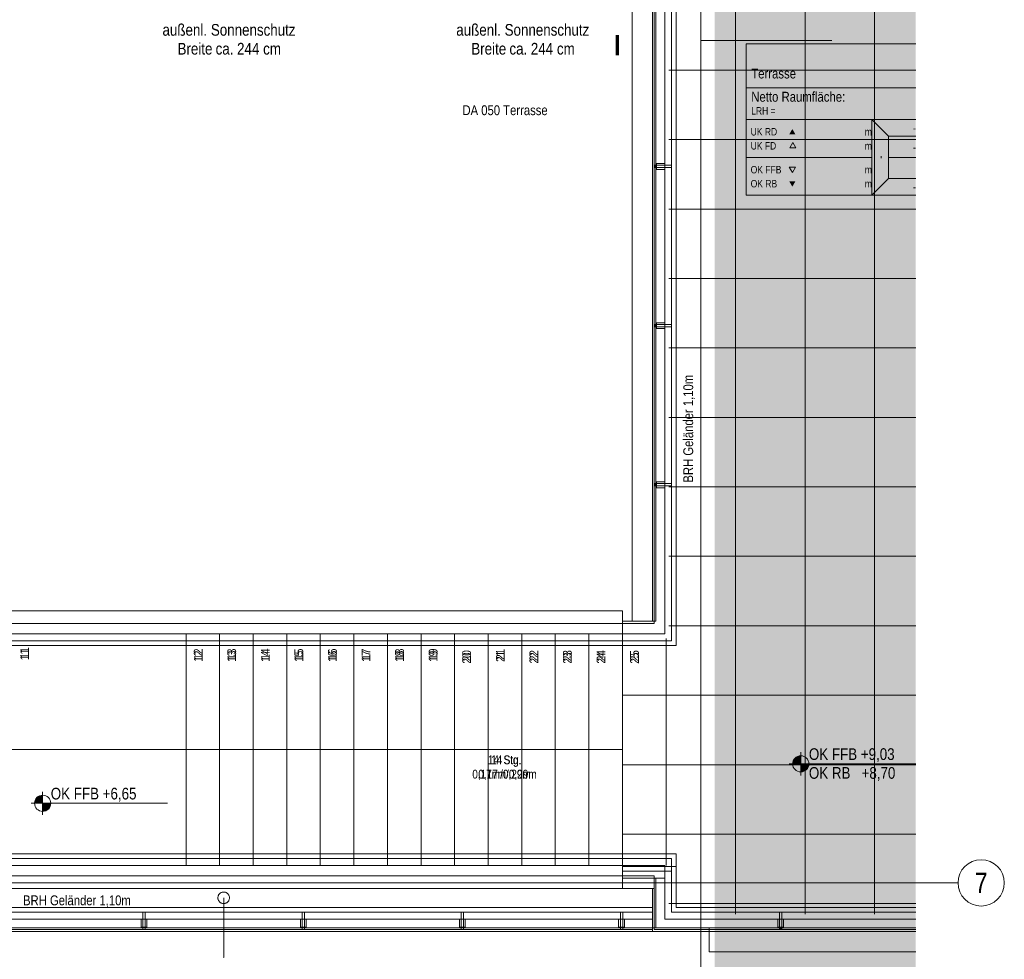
# Model space of a CAD drawing. Extents: x -620 to 300, y 62 to 1112.
# Tile 33 of 95: x -78 to 92, y 206 to 369. Entities that reach past the tile are written whole.
import ezdxf
from ezdxf.enums import TextEntityAlignment as Align
from ezdxf.lldxf.tags import DXFTag

# ---------------------------------------------------------------- set-up
doc = ezdxf.new("R2010")
doc.units = 0
doc.layers.get('0').update_dxf_attribs({"lineweight": 13})
for name, color, linetype, lineweight, true_color in [('30 -33 Aussenwände- 7 Fassade_ Elemente', 7, 'Continuous', 9, 0x00aacc), ('30 -34 Innenwände- 6 Elemente', 7, 'Continuous', 9, 0xff6633), ('30 -35 Decken- 2.2 Treppen Außen', 7, 'Continuous', 9, 0x009999), ('30 -36 Dächer- 3 Dachbeläge', 7, 'Continuous', 15, 0x9999ff), ('30 -36 Dächer- 4 Dachbekleidungen', 7, 'Continuous', 9, 0xccccff), ('70 -72 Beschriftung- 1 Beschriftung allgemein', 7, 'Continuous', 9, 0xff6633), ('70 -75 Raumstempel- 1 Raumstempel', 1, 'Continuous', 50, 0xff0000), ('70 -76 Bemaßung- 2 Allgemein', 9, 'Continuous', 5, 0x808080), ('iwb_Layout BA_Markierung', 7, 'Continuous', 9, 0xbadcdc)]:
    doc.layers.add(name, color=color, linetype=linetype, lineweight=lineweight, true_color=true_color)
for name, color, linetype, lineweight in [('40 -41 Abwasser_Wasser_Gas- 2 Wasser-1', 7, 'Continuous', 15), ('60- 61 allgemeine Ausstattung- 4 Terrassen', 7, 'Continuous', 9), ('70 -71 Achsen- 1 Gebäudeachsen', 7, 'STRICHPUNKT2-A06G9S5N8I', 18), ('70 -72 Beschriftung- 5 Höhenkoten', 7, 'Continuous', 15), ('iwb_Layout Achsbezeichung', 7, 'Continuous', 13)]:
    doc.layers.add(name, color=color, linetype=linetype, lineweight=lineweight)
doc.styles.get("Standard").update_dxf_attribs({"font": 'ARIALN.TTF'})
tags = doc.linetypes.add('grob-A06G9S5M8I', pattern=[14, 3, -8, 3]).pattern_tags.tags
tags[8:9] = [DXFTag(74, 4), DXFTag(75, 0), DXFTag(340, '0'), DXFTag(46, 0.0), DXFTag(50, 0.0), DXFTag(44, 0.0), DXFTag(45, 0.0)]
tags[6:7] = [DXFTag(74, 4), DXFTag(75, 0), DXFTag(340, '0'), DXFTag(46, 0.0), DXFTag(50, 0.0), DXFTag(44, 0.0), DXFTag(45, 0.0)]
tags[4:5] = [DXFTag(74, 4), DXFTag(75, 0), DXFTag(340, '0'), DXFTag(46, 0.0), DXFTag(50, 0.0), DXFTag(44, 0.0), DXFTag(45, 0.0)]
tags = doc.linetypes.add('STRICHPUNKT2', pattern=[12.7, 6.35, -3.175, 0, -3.175]).pattern_tags.tags
tags[10:11] = [DXFTag(74, 4), DXFTag(75, 0), DXFTag(340, '0'), DXFTag(46, 0.0), DXFTag(50, 0.0), DXFTag(44, 0.0), DXFTag(45, 0.0)]
tags[8:9] = [DXFTag(74, 4), DXFTag(75, 0), DXFTag(340, '0'), DXFTag(46, 0.0), DXFTag(50, 0.0), DXFTag(44, 0.0), DXFTag(45, 0.0)]
tags[6:7] = [DXFTag(74, 4), DXFTag(75, 0), DXFTag(340, '0'), DXFTag(46, 0.0), DXFTag(50, 0.0), DXFTag(44, 0.0), DXFTag(45, 0.0)]
tags[4:5] = [DXFTag(74, 4), DXFTag(75, 0), DXFTag(340, '0'), DXFTag(46, 0.0), DXFTag(50, 0.0), DXFTag(44, 0.0), DXFTag(45, 0.0)]
tags = doc.linetypes.add('STRICHPUNKT2-A06G9S5N8I', pattern=[12.7, 6.35, -3.175, 0, -3.175]).pattern_tags.tags
tags[10:11] = [DXFTag(74, 4), DXFTag(75, 0), DXFTag(340, '0'), DXFTag(46, 0.0), DXFTag(50, 0.0), DXFTag(44, 0.0), DXFTag(45, 0.0)]
tags[8:9] = [DXFTag(74, 4), DXFTag(75, 0), DXFTag(340, '0'), DXFTag(46, 0.0), DXFTag(50, 0.0), DXFTag(44, 0.0), DXFTag(45, 0.0)]
tags[6:7] = [DXFTag(74, 4), DXFTag(75, 0), DXFTag(340, '0'), DXFTag(46, 0.0), DXFTag(50, 0.0), DXFTag(44, 0.0), DXFTag(45, 0.0)]
tags[4:5] = [DXFTag(74, 4), DXFTag(75, 0), DXFTag(340, '0'), DXFTag(46, 0.0), DXFTag(50, 0.0), DXFTag(44, 0.0), DXFTag(45, 0.0)]

# ---------------------------------------------------------------- blocks, each defined once
blk = doc.blocks.new('Polygon-A06G9S5G8I')
at = {"color": 0, "linetype": 'ByBlock', "lineweight": -2, "ltscale": 0.13}
blk.add_solid([(41.83, 86.61), (41.66, 1083.81), (76.5, 86.52), (76.5, 1083.81)], dxfattribs=at)
blk = doc.blocks.new('Referenz-A06G9S5P8I')
at = {"layer": '30 -33 Aussenwände- 7 Fassade_ Elemente', "color": 0, "linetype": 'Continuous', "lineweight": -2, "ltscale": 0.13}
for p, q in [((27.51, 264.67), (27.51, 372.53)), ((31.65, 372.53), (31.65, 264.67)), ((31.65, 264.67), (31.65, 372.53)), ((25.85, 220.27), (25.85, 264.67)), ((25.85, 264.67), (31.65, 264.67)), ((31.65, 264.67), (27.51, 264.67)), ((31.65, 220.27), (25.85, 220.27)), ((31.65, 211.67), (31.65, 220.27)), ((31.65, 211.67), (-395.15, 211.67)), ((76.53, 211.67), (31.65, 211.67)), ((40.85, 211.67), (76.53, 211.67)), ((40.85, 207.53), (40.85, 211.67)), ((76.53, 207.53), (40.85, 207.53))]:
    blk.add_line(p, q, dxfattribs=at)
at = {"layer": '30 -34 Innenwände- 6 Elemente', "color": 0, "linetype": 'Continuous', "lineweight": -2, "ltscale": 0.13}
for p, q in [((31.35, 376.07), (31.35, 264.27)), ((33.15, 262.47), (33.15, 376.07)), ((34.35, 376.07), (34.35, 261.27)), ((35.15, 260.47), (35.15, 376.07)), ((25.87, 264.27), (25.87, 262.47)), ((31.35, 264.27), (25.87, 264.27)), ((25.87, 262.47), (33.15, 262.47)), ((25.87, 261.27), (25.87, 260.47)), ((34.35, 261.27), (25.87, 261.27)), ((25.87, 260.47), (35.15, 260.47)), ((25.85, 222.27), (25.85, 221.47)), ((35.15, 222.27), (25.85, 222.27)), ((25.85, 221.47), (34.35, 221.47)), ((34.35, 221.47), (34.35, 214.37)), ((35.15, 215.17), (35.15, 222.27)), ((25.85, 220.27), (25.85, 218.47)), ((33.15, 220.27), (25.85, 220.27)), ((33.15, 213.17), (33.15, 220.27)), ((25.85, 218.47), (31.35, 218.47)), ((31.35, 218.47), (31.35, 211.37)), ((34.35, 214.37), (76.53, 214.37)), ((76.53, 215.17), (35.15, 215.17)), ((76.53, 213.17), (33.15, 213.17)), ((31.35, 211.37), (76.53, 211.37))]:
    blk.add_line(p, q, dxfattribs=at)
at = {"layer": '30 -35 Decken- 2.2 Treppen Außen', "color": 0, "linetype": 'Continuous', "lineweight": -2, "ltscale": 0.13}
for p, q in [((25.85, 266.47), (-137.55, 266.47)), ((25.85, 262.47), (25.85, 266.47)), ((25.85, 218.47), (25.85, 266.47)), ((25.85, 264.27), (-137.55, 264.27)), ((25.85, 262.47), (25.85, 264.27)), ((-137.55, 262.47), (25.85, 262.47)), ((-79.55, 262.47), (-49.55, 262.47)), ((-49.55, 222.47), (-49.55, 262.47)), ((-49.55, 262.47), (-43.75, 262.47)), ((-43.75, 222.47), (-43.75, 262.47)), ((-43.75, 262.47), (-37.95, 262.47)), ((-37.95, 262.47), (-32.15, 262.47)), ((-37.95, 222.47), (-37.95, 262.47)), ((-32.15, 262.47), (-26.35, 262.47)), ((-32.15, 222.47), (-32.15, 262.47)), ((-26.35, 262.47), (-20.55, 262.47)), ((-26.35, 222.47), (-26.35, 262.47)), ((-20.55, 262.47), (-14.75, 262.47)), ((-20.55, 222.47), (-20.55, 262.47)), ((-14.75, 222.47), (-14.75, 262.47)), ((-14.75, 262.47), (-8.95, 262.47)), ((-8.95, 262.47), (-3.15, 262.47)), ((-8.95, 222.47), (-8.95, 262.47)), ((-3.15, 262.47), (2.65, 262.47)), ((-3.15, 222.47), (-3.15, 262.47)), ((2.65, 262.47), (8.45, 262.47)), ((2.65, 222.47), (2.65, 262.47)), ((8.45, 262.47), (14.25, 262.47)), ((8.45, 222.47), (8.45, 262.47)), ((14.25, 222.47), (14.25, 262.47)), ((14.25, 262.47), (20.05, 262.47)), ((20.05, 262.47), (25.85, 262.47)), ((20.05, 222.47), (20.05, 262.47)), ((25.85, 261.27), (-137.55, 261.27)), ((-137.55, 260.47), (25.85, 260.47)), ((25.85, 260.47), (25.85, 261.27)), ((-137.55, 242.47), (25.85, 242.47)), ((25.79, 242.46), (25.79, 242.49)), ((25.79, 242.49), (25.85, 242.47)), ((25.85, 242.47), (25.79, 242.46)), ((-137.55, 224.47), (25.85, 224.47)), ((25.85, 223.67), (-137.55, 223.67)), ((25.85, 224.47), (25.85, 223.67)), ((-137.55, 222.47), (25.85, 222.47)), ((-79.55, 222.47), (-49.55, 222.47)), ((-49.55, 222.47), (-43.75, 222.47)), ((-43.75, 222.47), (-37.95, 222.47)), ((-37.95, 222.47), (-32.15, 222.47)), ((-32.15, 222.47), (-26.35, 222.47)), ((-26.35, 222.47), (-20.55, 222.47)), ((-20.55, 222.47), (-14.75, 222.47)), ((-14.75, 222.47), (-8.95, 222.47)), ((-8.95, 222.47), (-3.15, 222.47)), ((-3.15, 222.47), (2.65, 222.47)), ((2.65, 222.47), (8.45, 222.47)), ((8.45, 222.47), (14.25, 222.47)), ((14.25, 222.47), (20.05, 222.47)), ((20.05, 222.47), (25.85, 222.47)), ((25.85, 218.47), (25.85, 222.47)), ((25.85, 222.47), (25.85, 220.67)), ((25.85, 220.67), (-137.55, 220.67)), ((-137.55, 218.47), (25.85, 218.47))]:
    blk.add_line(p, q, dxfattribs=at)
at = {"layer": '30 -35 Decken- 2.2 Treppen Außen', "color": 0, "linetype": 'grob-A06G9S5M8I', "lineweight": -2, "ltscale": 0.13}
for p, q in [((25.85, 266.47), (-100.55, 266.47)), ((25.85, 218.47), (25.85, 266.47)), ((25.85, 262.47), (25.85, 266.47)), ((-101.02, 264.27), (25.85, 264.27)), ((25.85, 264.27), (25.85, 262.47)), ((-101.4, 262.47), (25.85, 262.47)), ((-79.55, 262.47), (-49.55, 262.47)), ((-49.55, 262.47), (-43.75, 262.47)), ((-49.55, 222.47), (-49.55, 262.47)), ((-43.75, 262.47), (-37.95, 262.47)), ((-43.75, 222.47), (-43.75, 262.47)), ((-37.95, 262.47), (-32.15, 262.47)), ((-37.95, 222.47), (-37.95, 262.47)), ((-32.15, 262.47), (-26.35, 262.47)), ((-32.15, 222.47), (-32.15, 262.47)), ((-26.35, 262.47), (-20.55, 262.47)), ((-26.35, 222.47), (-26.35, 262.47)), ((-20.55, 262.47), (-14.75, 262.47)), ((-20.55, 222.47), (-20.55, 262.47)), ((-14.75, 262.47), (-8.95, 262.47)), ((-14.75, 222.47), (-14.75, 262.47)), ((-8.95, 262.47), (-3.15, 262.47)), ((-8.95, 222.47), (-8.95, 262.47)), ((-3.15, 262.47), (2.65, 262.47)), ((-3.15, 222.47), (-3.15, 262.47)), ((2.65, 262.47), (8.45, 262.47)), ((2.65, 222.47), (2.65, 262.47)), ((8.45, 262.47), (14.25, 262.47)), ((8.45, 222.47), (8.45, 262.47)), ((14.25, 262.47), (20.05, 262.47)), ((14.25, 222.47), (14.25, 262.47)), ((20.05, 262.47), (25.85, 262.47)), ((20.05, 222.47), (20.05, 262.47)), ((25.85, 260.47), (-101.82, 260.47)), ((-101.65, 261.27), (25.85, 261.27)), ((25.85, 261.27), (25.85, 260.47)), ((-105.65, 242.47), (25.85, 242.47)), ((-109.65, 223.67), (25.85, 223.67)), ((25.85, 224.47), (-109.48, 224.47)), ((25.85, 223.67), (25.85, 224.47)), ((25.85, 222.47), (-109.9, 222.47)), ((-79.55, 222.47), (-49.55, 222.47)), ((-49.55, 222.47), (-43.75, 222.47)), ((-43.75, 222.47), (-37.95, 222.47)), ((-37.95, 222.47), (-32.15, 222.47)), ((-32.15, 222.47), (-26.35, 222.47)), ((-26.35, 222.47), (-20.55, 222.47)), ((-20.55, 222.47), (-14.75, 222.47)), ((-14.75, 222.47), (-8.95, 222.47)), ((-8.95, 222.47), (-3.15, 222.47)), ((-3.15, 222.47), (2.65, 222.47)), ((2.65, 222.47), (8.45, 222.47)), ((8.45, 222.47), (14.25, 222.47)), ((14.25, 222.47), (20.05, 222.47)), ((20.05, 222.47), (25.85, 222.47)), ((25.85, 218.47), (25.85, 222.47)), ((25.85, 220.67), (25.85, 222.47)), ((-110.28, 220.67), (25.85, 220.67)), ((-110.75, 218.47), (25.85, 218.47))]:
    blk.add_line(p, q, dxfattribs=at)
at = {"layer": '30 -36 Dächer- 3 Dachbeläge', "color": 0, "linetype": 'Continuous', "lineweight": -2, "ltscale": 0.13}
for p, q in [((31.05, 376.07), (31.05, 264.67)), ((34.35, 261.27), (34.35, 376.07)), ((31.05, 264.67), (25.85, 264.67)), ((25.85, 264.67), (25.85, 261.27)), ((25.85, 261.27), (34.35, 261.27)), ((25.85, 218.47), (25.85, 223.67)), ((25.85, 223.67), (34.35, 223.67)), ((34.35, 223.67), (34.35, 214.37)), ((31.05, 218.47), (25.85, 218.47)), ((31.05, 211.07), (31.05, 218.47)), ((-398.55, 214.37), (31.05, 214.37)), ((31.05, 214.37), (31.05, 211.07)), ((34.35, 214.37), (76.53, 214.37)), ((31.05, 211.07), (-398.55, 211.07)), ((76.53, 211.07), (31.05, 211.07))]:
    blk.add_line(p, q, dxfattribs=at)
at = {"layer": '30 -36 Dächer- 3 Dachbeläge', "color": 0, "lineweight": -2}
for p, q in [((31.35, 343.42), (31.75, 343.42)), ((31.75, 343.02), (31.35, 343.02)), ((31.75, 343.42), (31.75, 343.02)), ((31.35, 315.92), (31.75, 315.92)), ((31.75, 315.52), (31.35, 315.52)), ((31.75, 315.92), (31.75, 315.52)), ((31.35, 288.42), (31.75, 288.42)), ((31.75, 288.02), (31.35, 288.02)), ((31.75, 288.42), (31.75, 288.02)), ((-56.6, 211.77), (-57, 211.77)), ((-57, 211.77), (-57, 211.37)), ((-56.6, 211.37), (-56.6, 211.77)), ((-29.5, 211.77), (-29.5, 211.37)), ((-29.1, 211.77), (-29.5, 211.77)), ((-29.1, 211.37), (-29.1, 211.77)), ((-1.6, 211.77), (-2, 211.77)), ((-2, 211.77), (-2, 211.37)), ((-1.6, 211.37), (-1.6, 211.77)), ((25.5, 211.77), (25.5, 211.37)), ((25.9, 211.77), (25.5, 211.77)), ((25.9, 211.37), (25.9, 211.77)), ((53.4, 211.77), (53, 211.77)), ((53, 211.77), (53, 211.37)), ((53.4, 211.37), (53.4, 211.77))]:
    blk.add_line(p, q, dxfattribs=at)
for points in [[(31.35, 343.02), (31.35, 343.42), (31.75, 343.02)], [(31.75, 343.02), (31.35, 343.42), (31.75, 343.42)], [(31.35, 315.52), (31.35, 315.92), (31.75, 315.52)], [(31.75, 315.52), (31.35, 315.92), (31.75, 315.92)], [(31.35, 288.02), (31.35, 288.42), (31.75, 288.02)], [(31.75, 288.02), (31.35, 288.42), (31.75, 288.42)], [(53, 211.37), (53, 211.77), (53.4, 211.37)], [(53.4, 211.37), (53, 211.77), (53.4, 211.77)]]:
    blk.add_solid(points, dxfattribs=at)
at = {"layer": '30 -36 Dächer- 4 Dachbekleidungen', "color": 0, "linetype": 'Continuous', "lineweight": -2, "ltscale": 0.13}
for p, q in [((31.35, 376.07), (31.35, 264.27)), ((33.15, 262.47), (33.15, 376.07)), ((34.35, 376.07), (34.35, 261.27)), ((35.15, 260.47), (35.15, 376.07)), ((33.15, 343.72), (31.75, 343.72)), ((31.75, 343.72), (31.75, 343.42)), ((33.15, 343.42), (31.75, 343.42)), ((31.75, 343.42), (31.75, 343.02)), ((31.75, 343.02), (33.15, 343.02)), ((31.75, 342.72), (31.75, 343.02)), ((33.15, 342.72), (31.75, 342.72)), ((33.15, 343.42), (34.35, 343.42)), ((34.35, 343.02), (33.15, 343.02)), ((34.35, 343.42), (34.35, 343.02)), ((33.15, 316.22), (31.75, 316.22)), ((31.75, 316.22), (31.75, 315.92)), ((33.15, 315.92), (31.75, 315.92)), ((31.75, 315.92), (31.75, 315.52)), ((31.75, 315.52), (33.15, 315.52)), ((31.75, 315.22), (31.75, 315.52)), ((33.15, 315.22), (31.75, 315.22)), ((33.15, 315.92), (34.35, 315.92)), ((34.35, 315.52), (33.15, 315.52)), ((34.35, 315.92), (34.35, 315.52)), ((33.15, 288.72), (31.75, 288.72)), ((31.75, 288.72), (31.75, 288.42)), ((33.15, 288.42), (31.75, 288.42)), ((31.75, 288.42), (31.75, 288.02)), ((31.75, 288.02), (33.15, 288.02)), ((31.75, 287.72), (31.75, 288.02)), ((33.15, 287.72), (31.75, 287.72)), ((33.15, 288.42), (34.35, 288.42)), ((34.35, 288.02), (33.15, 288.02)), ((34.35, 288.42), (34.35, 288.02)), ((31.35, 264.27), (25.85, 264.27)), ((25.85, 264.27), (25.85, 262.47)), ((25.85, 262.47), (33.15, 262.47)), ((34.35, 261.27), (25.85, 261.27)), ((25.85, 261.27), (25.85, 260.47)), ((25.85, 260.47), (35.15, 260.47)), ((35.15, 224.47), (25.85, 224.47)), ((25.85, 224.47), (25.85, 223.67)), ((25.85, 223.67), (34.35, 223.67)), ((34.35, 223.67), (34.35, 214.37)), ((35.15, 215.17), (35.15, 224.47)), ((31.65, 222.47), (25.85, 222.47)), ((25.85, 222.47), (25.85, 220.67)), ((33.15, 222.47), (31.65, 222.47)), ((33.15, 213.17), (33.15, 222.47)), ((25.85, 220.67), (31.35, 220.67)), ((31.35, 220.67), (31.35, 211.37)), ((31.05, 215.17), (-399.35, 215.17)), ((-398.55, 214.37), (31.05, 214.37)), ((-57, 214.37), (-57, 213.17)), ((-56.6, 214.37), (-57, 214.37)), ((-56.6, 213.17), (-56.6, 214.37)), ((-29.5, 214.37), (-29.5, 213.17)), ((-29.1, 214.37), (-29.5, 214.37)), ((-29.1, 213.17), (-29.1, 214.37)), ((-1.6, 214.37), (-2, 214.37)), ((-2, 214.37), (-2, 213.17)), ((-1.6, 213.17), (-1.6, 214.37)), ((25.5, 214.37), (25.5, 213.17)), ((25.9, 214.37), (25.5, 214.37)), ((25.9, 213.17), (25.9, 214.37)), ((31.05, 214.37), (31.05, 215.17)), ((34.35, 214.37), (76.53, 214.37)), ((76.53, 215.17), (35.15, 215.17)), ((53.4, 214.37), (53, 214.37)), ((53, 214.37), (53, 213.17)), ((53.4, 213.17), (53.4, 214.37)), ((31.05, 213.17), (-397.35, 213.17)), ((-57.3, 213.17), (-57.3, 211.77)), ((-57, 211.77), (-57, 213.17)), ((-56.6, 213.17), (-56.6, 211.77)), ((-56.3, 213.17), (-56.3, 211.77)), ((-29.8, 213.17), (-29.8, 211.77)), ((-29.5, 211.77), (-29.5, 213.17)), ((-29.1, 213.17), (-29.1, 211.77)), ((-28.8, 213.17), (-28.8, 211.77)), ((-2.3, 213.17), (-2.3, 211.77)), ((-2, 211.77), (-2, 213.17)), ((-1.6, 213.17), (-1.6, 211.77)), ((-1.3, 213.17), (-1.3, 211.77)), ((25.2, 213.17), (25.2, 211.77)), ((25.5, 211.77), (25.5, 213.17)), ((25.9, 213.17), (25.9, 211.77)), ((26.2, 213.17), (26.2, 211.77)), ((31.05, 211.37), (31.05, 213.17)), ((76.53, 213.17), (33.15, 213.17)), ((52.7, 213.17), (52.7, 211.77)), ((53, 211.77), (53, 213.17)), ((53.4, 213.17), (53.4, 211.77)), ((53.7, 213.17), (53.7, 211.77)), ((-395.55, 211.37), (31.05, 211.37)), ((-57.3, 211.77), (-57, 211.77)), ((-56.6, 211.77), (-57, 211.77)), ((-56.3, 211.77), (-56.6, 211.77)), ((-29.8, 211.77), (-29.5, 211.77)), ((-29.1, 211.77), (-29.5, 211.77)), ((-28.8, 211.77), (-29.1, 211.77)), ((-2.3, 211.77), (-2, 211.77)), ((-1.6, 211.77), (-2, 211.77)), ((-1.3, 211.77), (-1.6, 211.77)), ((25.2, 211.77), (25.5, 211.77)), ((25.9, 211.77), (25.5, 211.77)), ((26.2, 211.77), (25.9, 211.77)), ((31.35, 211.37), (76.53, 211.37)), ((52.7, 211.77), (53, 211.77)), ((53.4, 211.77), (53, 211.77)), ((53.7, 211.77), (53.4, 211.77))]:
    blk.add_line(p, q, dxfattribs=at)
at = {"layer": '40 -41 Abwasser_Wasser_Gas- 2 Wasser-1', "color": 0, "linetype": 'Continuous', "lineweight": -2, "ltscale": 0.13}
for p, q in [((-43.49, 217.77), (-43.4, 217.81)), ((-43.4, 217.81), (-43.31, 217.84)), ((-43.31, 217.84), (-43.21, 217.86)), ((-43.21, 217.86), (-43.11, 217.87)), ((-43.11, 217.87), (-43.02, 217.87)), ((-43.02, 217.87), (-42.92, 217.87)), ((-42.92, 217.87), (-42.82, 217.85)), ((-42.82, 217.85), (-42.73, 217.82)), ((-42.73, 217.82), (-42.64, 217.79)), ((-42.64, 217.79), (-42.55, 217.74)), ((-44.05, 216.91), (-44.04, 217)), ((-44.05, 216.81), (-44.05, 216.91)), ((-44.04, 216.71), (-44.05, 216.81)), ((-44.04, 217), (-44.02, 217.1)), ((-44.02, 216.62), (-44.04, 216.71)), ((-44.02, 217.1), (-44, 217.2)), ((-43.99, 216.52), (-44.02, 216.62)), ((-44, 217.2), (-43.96, 217.29)), ((-43.95, 216.43), (-43.99, 216.52)), ((-43.96, 217.29), (-43.92, 217.37)), ((-43.9, 216.35), (-43.95, 216.43)), ((-43.92, 217.37), (-43.86, 217.46)), ((-43.84, 216.27), (-43.9, 216.35)), ((-43.86, 217.46), (-43.8, 217.53)), ((-43.78, 216.19), (-43.84, 216.27)), ((-43.8, 217.53), (-43.73, 217.6)), ((-43.71, 216.12), (-43.78, 216.19)), ((-43.73, 217.6), (-43.66, 217.67)), ((-43.63, 216.06), (-43.71, 216.12)), ((-43.66, 217.67), (-43.58, 217.72)), ((-43.58, 217.72), (-43.49, 217.77)), ((-42.55, 217.74), (-42.47, 217.69)), ((-42.44, 216.08), (-42.52, 216.02)), ((-42.47, 217.69), (-42.39, 217.63)), ((-42.37, 216.14), (-42.44, 216.08)), ((-42.39, 217.63), (-42.32, 217.56)), ((-42.3, 216.21), (-42.37, 216.14)), ((-42.32, 217.56), (-42.26, 217.48)), ((-42.24, 216.29), (-42.3, 216.21)), ((-42.26, 217.48), (-42.2, 217.4)), ((-42.18, 216.37), (-42.24, 216.29)), ((-42.2, 217.4), (-42.15, 217.32)), ((-42.14, 216.46), (-42.18, 216.37)), ((-42.15, 217.32), (-42.11, 217.23)), ((-42.1, 216.55), (-42.14, 216.46)), ((-42.11, 217.23), (-42.08, 217.13)), ((-42.08, 216.65), (-42.1, 216.55)), ((-42.08, 217.13), (-42.06, 217.04)), ((-42.06, 216.74), (-42.08, 216.65)), ((-42.06, 217.04), (-42.05, 216.94)), ((-42.05, 216.84), (-42.06, 216.74)), ((-42.05, 216.94), (-42.05, 216.84)), ((-43.55, 216.01), (-43.63, 216.06)), ((-43.46, 215.96), (-43.55, 216.01)), ((-43.37, 215.93), (-43.46, 215.96)), ((-43.28, 215.9), (-43.37, 215.93)), ((-43.18, 215.88), (-43.28, 215.9)), ((-43.08, 215.87), (-43.18, 215.88)), ((-42.98, 215.88), (-43.08, 215.87)), ((-42.89, 215.89), (-42.98, 215.88)), ((-42.79, 215.91), (-42.89, 215.89)), ((-42.7, 215.94), (-42.79, 215.91)), ((-42.61, 215.98), (-42.7, 215.94)), ((-42.52, 216.02), (-42.61, 215.98))]:
    blk.add_line(p, q, dxfattribs=at)
at = {"layer": '60- 61 allgemeine Ausstattung- 4 Terrassen', "color": 0, "lineweight": -2}
for p, q in [((57.4, 214.07), (57.4, 549.97)), ((45.4, 214.07), (45.4, 376.47)), ((69.4, 214.07), (69.4, 376.63)), ((33.85, 359.87), (76.53, 359.87)), ((33.85, 347.87), (76.53, 347.87)), ((33.85, 335.87), (76.53, 335.87)), ((33.85, 323.87), (76.53, 323.87)), ((33.85, 311.87), (76.53, 311.87)), ((33.85, 299.87), (76.53, 299.87)), ((33.85, 287.87), (76.53, 287.87)), ((33.85, 275.87), (76.53, 275.87)), ((33.85, 263.87), (76.53, 263.87)), ((33.4, 222.47), (33.4, 261.67)), ((25.85, 251.87), (76.53, 251.87)), ((25.85, 239.87), (76.53, 239.87)), ((25.85, 227.87), (76.53, 227.87)), ((33.85, 215.87), (76.53, 215.87))]:
    blk.add_line(p, q, dxfattribs=at)
at = {"layer": '60- 61 allgemeine Ausstattung- 4 Terrassen', "color": 0, "linetype": 'Continuous', "lineweight": -2, "ltscale": 0.13}
blk.add_line((31.05, 211.07), (-395.15, 211.07), dxfattribs=at)
at = {"layer": '70 -71 Achsen- 1 Gebäudeachsen', "color": 0, "linetype": 'STRICHPUNKT2-A06G9S5N8I', "lineweight": -2, "ltscale": 0.13}
for p, q in [((39.42, 1084.39), (39.42, 84.95)), ((-538.63, 219.45), (76.53, 219.45))]:
    blk.add_line(p, q, dxfattribs=at)
at = {"layer": '70 -72 Beschriftung- 1 Beschriftung allgemein', "color": 0, "linetype": 'Continuous', "lineweight": -2, "ltscale": 0.13}
for p, q in [((-43.05, 216.87), (-43.05, 206.58)), ((-43.05, 206.58), (-43.07, 206.64)), ((-43.07, 206.64), (-43.03, 206.64)), ((-43.03, 206.64), (-43.05, 206.58))]:
    blk.add_line(p, q, dxfattribs=at)
at = {"layer": '70 -72 Beschriftung- 5 Höhenkoten', "color": 0, "linetype": 'Continuous', "lineweight": -2, "ltscale": 0.13}
for p, q in [((56.67, 238.01), (56.67, 242.01)), ((54.67, 240.01), (76.53, 240.01)), ((55.27, 240.01), (56.67, 240.01)), ((56.67, 240.01), (55.27, 240.01)), ((56.67, 240.01), (56.67, 241.41)), ((56.67, 241.41), (56.67, 240.01)), ((58.07, 240.01), (56.67, 240.01)), ((56.67, 240.01), (56.67, 238.61)), ((56.67, 240.01), (58.07, 240.01)), ((56.67, 238.61), (56.67, 240.01)), ((-74.33, 231.2), (-74.33, 235.2)), ((-76.33, 233.2), (-52.77, 233.2)), ((-75.73, 233.2), (-74.33, 233.2)), ((-74.33, 233.2), (-75.73, 233.2)), ((-74.33, 233.2), (-74.33, 234.6)), ((-74.33, 234.6), (-74.33, 233.2)), ((-72.93, 233.2), (-74.33, 233.2)), ((-74.33, 233.2), (-74.33, 231.8)), ((-74.33, 233.2), (-72.93, 233.2)), ((-74.33, 231.8), (-74.33, 233.2))]:
    blk.add_line(p, q, dxfattribs=at)
for centre, major_axis in [((56.67, 240.01), (0, 1.4)), ((56.67, 240.01), (-1.4, 0)), ((56.67, 240.01), (1.4, 0)), ((56.67, 240.01), (0, -1.4)), ((-74.33, 233.2), (0, 1.4)), ((-74.33, 233.2), (-1.4, 0)), ((-74.33, 233.2), (1.4, 0)), ((-74.33, 233.2), (0, -1.4))]:
    blk.add_ellipse(centre, major_axis=major_axis, ratio=1, start_param=0, end_param=1.570796, dxfattribs=at)
at = {"layer": '70 -72 Beschriftung- 5 Höhenkoten', "color": 0, "lineweight": -2}
for points in [[(55.29, 240.01), (55.27, 240.01), (55.29, 240.23)], [(55.34, 240.01), (55.29, 240.23), (55.34, 240.45)], [(55.29, 240.01), (55.29, 240.23), (55.34, 240.01)], [(55.42, 240.01), (55.34, 240.45), (55.42, 240.65)], [(55.34, 240.01), (55.34, 240.45), (55.42, 240.01)], [(55.54, 240.01), (55.42, 240.65), (55.54, 240.84)], [(55.42, 240.01), (55.42, 240.65), (55.54, 240.01)], [(55.68, 240.01), (55.54, 240.84), (55.68, 241)], [(55.54, 240.01), (55.54, 240.84), (55.68, 240.01)], [(55.85, 240.01), (55.68, 241), (55.85, 241.15)], [(55.68, 240.01), (55.68, 241), (55.85, 240.01)], [(56.04, 240.01), (55.85, 241.15), (56.04, 241.26)], [(55.85, 240.01), (55.85, 241.15), (56.04, 240.01)], [(56.24, 240.01), (56.04, 241.26), (56.24, 241.35)], [(56.04, 240.01), (56.04, 241.26), (56.24, 240.01)], [(56.45, 240.01), (56.24, 241.35), (56.45, 241.4)], [(56.24, 240.01), (56.24, 241.35), (56.45, 240.01)], [(56.67, 240.01), (56.45, 241.4), (56.67, 241.41)], [(56.45, 240.01), (56.45, 241.4), (56.67, 240.01)], [(56.67, 238.61), (56.67, 240.01), (56.89, 238.63)], [(56.89, 238.63), (56.67, 240.01), (56.89, 240.01)], [(56.89, 238.63), (56.89, 240.01), (57.1, 238.68)], [(57.1, 238.68), (56.89, 240.01), (57.1, 240.01)], [(57.1, 238.68), (57.1, 240.01), (57.31, 238.77)], [(57.31, 238.77), (57.1, 240.01), (57.31, 240.01)], [(57.31, 238.77), (57.31, 240.01), (57.49, 238.88)], [(57.49, 238.88), (57.31, 240.01), (57.49, 240.01)], [(57.49, 238.88), (57.49, 240.01), (57.66, 239.03)], [(57.66, 239.03), (57.49, 240.01), (57.66, 240.01)], [(57.66, 239.03), (57.66, 240.01), (57.8, 239.19)], [(57.8, 239.19), (57.66, 240.01), (57.8, 240.01)], [(57.8, 239.19), (57.8, 240.01), (57.92, 239.38)], [(57.92, 239.38), (57.8, 240.01), (57.92, 240.01)], [(57.92, 239.38), (57.92, 240.01), (58, 239.58)], [(58, 239.58), (57.92, 240.01), (58, 240.01)], [(58, 239.58), (58, 240.01), (58.05, 239.8)], [(58.05, 239.8), (58, 240.01), (58.05, 240.01)], [(58.05, 239.8), (58.05, 240.01), (58.07, 240.01)], [(-75.71, 233.2), (-75.73, 233.2), (-75.71, 233.42)], [(-75.66, 233.2), (-75.71, 233.42), (-75.66, 233.64)], [(-75.71, 233.2), (-75.71, 233.42), (-75.66, 233.2)], [(-75.57, 233.2), (-75.66, 233.64), (-75.57, 233.84)], [(-75.66, 233.2), (-75.66, 233.64), (-75.57, 233.2)], [(-75.46, 233.2), (-75.57, 233.84), (-75.46, 234.03)], [(-75.57, 233.2), (-75.57, 233.84), (-75.46, 233.2)], [(-75.32, 233.2), (-75.46, 234.03), (-75.32, 234.19)], [(-75.46, 233.2), (-75.46, 234.03), (-75.32, 233.2)], [(-75.15, 233.2), (-75.32, 234.19), (-75.15, 234.34)], [(-75.32, 233.2), (-75.32, 234.19), (-75.15, 233.2)], [(-74.96, 233.2), (-75.15, 234.34), (-74.96, 234.45)], [(-75.15, 233.2), (-75.15, 234.34), (-74.96, 233.2)], [(-74.76, 233.2), (-74.96, 234.45), (-74.76, 234.54)], [(-74.96, 233.2), (-74.96, 234.45), (-74.76, 233.2)], [(-74.55, 233.2), (-74.76, 234.54), (-74.55, 234.59)], [(-74.76, 233.2), (-74.76, 234.54), (-74.55, 233.2)], [(-74.33, 233.2), (-74.55, 234.59), (-74.33, 234.6)], [(-74.55, 233.2), (-74.55, 234.59), (-74.33, 233.2)], [(-74.33, 231.8), (-74.33, 233.2), (-74.11, 231.82)], [(-74.11, 231.82), (-74.33, 233.2), (-74.11, 233.2)], [(-74.11, 231.82), (-74.11, 233.2), (-73.89, 231.87)], [(-73.89, 231.87), (-74.11, 233.2), (-73.89, 233.2)], [(-73.89, 231.87), (-73.89, 233.2), (-73.69, 231.96)], [(-73.69, 231.96), (-73.89, 233.2), (-73.69, 233.2)], [(-73.69, 231.96), (-73.69, 233.2), (-73.5, 232.07)], [(-73.5, 232.07), (-73.69, 233.2), (-73.5, 233.2)], [(-73.5, 232.07), (-73.5, 233.2), (-73.34, 232.21)], [(-73.34, 232.21), (-73.5, 233.2), (-73.34, 233.2)], [(-73.34, 232.21), (-73.34, 233.2), (-73.19, 232.38)], [(-73.19, 232.38), (-73.34, 233.2), (-73.19, 233.2)], [(-73.19, 232.38), (-73.19, 233.2), (-73.08, 232.57)], [(-73.08, 232.57), (-73.19, 233.2), (-73.08, 233.2)], [(-73.08, 232.57), (-73.08, 233.2), (-72.99, 232.77)], [(-72.99, 232.77), (-73.08, 233.2), (-72.99, 233.2)], [(-72.99, 232.77), (-72.99, 233.2), (-72.94, 232.98)], [(-72.94, 232.98), (-72.99, 233.2), (-72.94, 233.2)], [(-72.94, 232.98), (-72.94, 233.2), (-72.93, 233.2)]]:
    blk.add_solid(points, dxfattribs=at)
at = {"layer": '70 -75 Raumstempel- 1 Raumstempel', "color": 0, "lineweight": -2}
for p, q in [((47.24, 364.39), (47.24, 338.25)), ((76.53, 364.39), (47.24, 364.39)), ((76.53, 356.8), (47.24, 356.8)), ((47.24, 351.32), (68.97, 351.32)), ((71.85, 348.43), (68.97, 351.32)), ((76.53, 351.32), (68.97, 351.32)), ((68.97, 351.32), (68.97, 338.25)), ((55.28, 347.36), (54.76, 346.46)), ((55.8, 346.46), (55.28, 347.36)), ((71.85, 341.15), (71.85, 348.43)), ((71.85, 348.43), (76.53, 348.43)), ((54.76, 346.46), (55.8, 346.46)), ((47.24, 344.79), (68.97, 344.79)), ((76.53, 344.79), (71.85, 344.79)), ((55.21, 342.18), (54.68, 343.09)), ((54.68, 343.09), (55.73, 343.09)), ((55.73, 343.09), (55.21, 342.18)), ((71.85, 341.15), (68.97, 338.25)), ((71.85, 341.15), (76.53, 341.15)), ((76.53, 338.25), (47.24, 338.25))]:
    blk.add_line(p, q, dxfattribs=at)
for points in [[(55.73, 348.78), (55.21, 349.69), (54.68, 348.78)], [(55.73, 340.65), (55.21, 339.74), (54.68, 340.65)]]:
    blk.add_solid(points, dxfattribs=at)
at = {"layer": '70 -76 Bemaßung- 2 Allgemein', "color": 0, "linetype": 'Continuous', "lineweight": -2, "ltscale": 0.13}
blk.add_line((39.45, 365), (62.05, 365), dxfattribs=at)
at = {"layer": '30 -35 Decken- 2.2 Treppen Außen', "color": 0, "linetype": 'ByBlock', "lineweight": -2, "ltscale": 0.13, "char_height": 1.5103, "attachment_point": 1}
for s, insert, rotation in [('{\\fArial Narrow;11}', (-78.2, 258.24), 90.001), ('{\\fArial Narrow;11}', (-78.2, 257.93), 90.001), ('{\\fArial Narrow;12}', (-48.2, 258.01), 90.001), ('{\\fArial Narrow;12}', (-48.2, 257.65), 90.001), ('{\\fArial Narrow;13}', (-42.42, 258), 90.001), ('{\\fArial Narrow;13}', (-42.42, 257.64), 90.001), ('{\\fArial Narrow;14}', (-36.6, 258.01), 90.001), ('{\\fArial Narrow;14}', (-36.6, 257.64), 90.001), ('{\\fArial Narrow;15}', (-30.82, 257.99), 90.001), ('{\\fArial Narrow;15}', (-30.82, 257.63), 90.001), ('{\\fArial Narrow;16}', (-25.02, 258), 90.001), ('{\\fArial Narrow;16}', (-25.02, 257.64), 90.001), ('{\\fArial Narrow;17}', (-19.2, 258), 90.001), ('{\\fArial Narrow;17}', (-19.2, 257.64), 90.001), ('{\\fArial Narrow;18}', (-13.42, 258), 90.001), ('{\\fArial Narrow;18}', (-13.42, 257.64), 90.001), ('{\\fArial Narrow;19}', (-7.62, 258), 90.001), ('{\\fArial Narrow;19}', (-7.62, 257.64), 90.001), ('{\\fArial Narrow;20}', (-1.82, 257.73), 90.001), ('{\\fArial Narrow;20}', (-1.82, 257.33), 90.001), ('{\\fArial Narrow;21}', (4, 257.97), 90.001), ('{\\fArial Narrow;21}', (4, 257.62), 90.001), ('{\\fArial Narrow;22}', (9.8, 257.74), 90.001), ('{\\fArial Narrow;22}', (9.8, 257.35), 90.001), ('{\\fArial Narrow;23}', (15.58, 257.73), 90.001), ('{\\fArial Narrow;23}', (15.58, 257.33), 90.001), ('{\\fArial Narrow;24}', (21.4, 257.73), 90.001), ('{\\fArial Narrow;24}', (21.4, 257.34), 90.001), ('{\\fArial Narrow;25}', (27.18, 257.72), 90.001), ('{\\fArial Narrow;25}', (27.18, 257.32), 90.001), ('{\\fArial Narrow;14}', (2.6, 241.46), 0.001), ('{\\fArial Narrow;14}', (3.16, 241.46), 0.001), ('{\\fArial Narrow;Stg.}', (5.29, 241.46), 0.001), ('{\\fArial Narrow;Stg.}', (5.35, 241.46), 0.001), ('{\\fArial Narrow;0,17m/0,29m}', (-0.09, 238.99), 0.001), ('{\\fArial Narrow;0,17m/0,29m}', (0.94, 238.99), 0.001)]:
    blk.add_mtext(s, dxfattribs=dict(at, insert=insert, rotation=rotation))
at = {"layer": '70 -72 Beschriftung- 1 Beschriftung allgemein', "color": 0, "linetype": 'Continuous', "lineweight": -2, "ltscale": 0.13, "char_height": 2.0138, "attachment_point": 1}
for s, insert in [('{\\fArial Narrow;außenl.}', (-53.62, 367.83)), ('{\\fArial Narrow;Sonnenschutz}', (-45.26, 367.83)), ('{\\fArial Narrow;außenl.}', (-2.86, 367.83)), ('{\\fArial Narrow;Sonnenschutz}', (5.5, 367.83)), ('{\\fArial Narrow;Breite}', (-51.02, 364.57)), ('{\\fArial Narrow;244}', (-40.74, 364.57)), ('{\\fArial Narrow;Breite}', (-0.26, 364.57)), ('{\\fArial Narrow;244}', (10.02, 364.57)), ('{\\fArial Narrow;ca.}', (-44.44, 364.57)), ('{\\fArial Narrow;cm}', (-36.23, 364.57)), ('{\\fArial Narrow;ca.}', (6.33, 364.57)), ('{\\fArial Narrow;cm}', (14.53, 364.57))]:
    blk.add_mtext(s, dxfattribs=dict(at, insert=insert))
at = {"layer": '70 -72 Beschriftung- 1 Beschriftung allgemein', "color": 0, "linetype": 'Continuous', "lineweight": -2, "ltscale": 0.13, "insert": (24.43, 365.94), "char_height": 3.5241, "attachment_point": 1, "rotation": 0}
blk.add_mtext('{\\fArial Narrow|b1|i0;I}', dxfattribs=at)
at = {"layer": '70 -72 Beschriftung- 1 Beschriftung allgemein', "color": 0, "linetype": 'ByBlock', "lineweight": -2, "ltscale": 0.13, "insert": (36.37, 288.6), "char_height": 1.7, "attachment_point": 1, "rotation": 90}
blk.add_mtext('{\\fArial Narrow;BRH Geländer 1,10m}', dxfattribs=at)
at = {"layer": '70 -72 Beschriftung- 1 Beschriftung allgemein', "color": 0, "linetype": 'ByBlock', "lineweight": -2, "ltscale": 0.13, "insert": (-77.72, 217.28), "char_height": 1.7, "attachment_point": 1}
blk.add_mtext('{\\fArial Narrow;BRH Geländer 1,10m}', dxfattribs=at)
at = {"layer": '70 -72 Beschriftung- 5 Höhenkoten', "color": 0, "linetype": 'ByBlock', "lineweight": -2, "ltscale": 0.13, "insert": (-1.79, 353.79), "char_height": 1.7, "attachment_point": 1}
blk.add_mtext('{\\fArial Narrow;DA 050 Terrasse}', dxfattribs=at)
at = {"layer": '70 -72 Beschriftung- 5 Höhenkoten', "color": 0, "linetype": 'Continuous', "lineweight": -2, "ltscale": 0.13, "char_height": 2.0138, "attachment_point": 1}
for s, insert in [('{\\fArial Narrow;OK FFB +9,03}', (58.07, 242.7)), ('{\\fArial Narrow;OK RB   +8,70}', (58.07, 239.45)), ('{\\fArial Narrow;OK FFB +6,65}', (-72.93, 235.88))]:
    blk.add_mtext(s, dxfattribs=dict(at, insert=insert))
at = {"layer": '70 -75 Raumstempel- 1 Raumstempel', "color": 0, "linetype": 'Continuous', "lineweight": -2, "ltscale": 0.13, "attachment_point": 1}
for s, insert, char_height, rotation in [('{\\fArial Narrow;Terrasse}', (48.11, 360.14), 1.7117, 0), ('{\\fArial Narrow;Netto Raumfläche:}', (48.11, 356.12), 1.7117, 0), ('{\\fArial Narrow;LRH}', (48.11, 353.47), 1.2838, 0), ('{\\fArial Narrow;=}', (51.43, 353.47), 1.2838, 0), ('{\\fArial Narrow;UK RD}', (48.01, 349.86), 1.2838, 0), ('{\\fArial Narrow;m}', (67.73, 349.85), 1.2838, 0), ('{\\fArial Narrow;-}', (76.07, 350.49), 1.2838, 0), ('{\\fArial Narrow;UK FD}', (48.01, 347.43), 1.2838, 0), ('{\\fArial Narrow;m}', (67.73, 347.42), 1.2838, 0), ('{\\fArial Narrow;-}', (76.07, 347.18), 1.2838, 0), ('{\\fArial Narrow;-}', (69.77, 344.59), 1.2838, 90), ('{\\fArial Narrow;OK FFB}', (48.01, 343.31), 1.2838, 0), ('{\\fArial Narrow;m}', (67.73, 343.31), 1.2838, 0), ('{\\fArial Narrow;OK RB}', (48.01, 340.89), 1.2838, 0), ('{\\fArial Narrow;m}', (67.73, 340.89), 1.2838, 0), ('{\\fArial Narrow;-}', (76.07, 340.32), 1.2838, 0)]:
    blk.add_mtext(s, dxfattribs=dict(at, insert=insert, char_height=char_height, rotation=rotation))

msp = doc.modelspace()

# ---------------------------------------------------------------- linework, layer by layer
at = {"layer": 'iwb_Layout Achsbezeichung', "linetype": 'STRICHPUNKT2', "lineweight": 13, "ltscale": 0.39}
msp.add_line((76.5, 219.45), (83.84, 219.45), dxfattribs=at)
at = {"layer": 'iwb_Layout Achsbezeichung', "ltscale": 0.39, "extrusion": (0, 0, -1)}
msp.add_circle((-87.84, 219.45), 4, dxfattribs=at)

# ---------------------------------------------------------------- block references
at = {"color": 8, "lineweight": 13, "ltscale": 0.13, "true_color": 0x808080}
msp.add_blockref('Referenz-A06G9S5P8I', (0, 0), dxfattribs=at)
at = {"layer": 'iwb_Layout BA_Markierung', "ltscale": 0.13}
msp.add_blockref('Polygon-A06G9S5G8I', (0, 0), dxfattribs=at)

# ---------------------------------------------------------------- texts
at = {"layer": 'iwb_Layout Achsbezeichung', "ltscale": 0.39}
msp.add_text('7', height=3.5, dxfattribs=at).set_placement((87.84, 219.45), align=Align.MIDDLE_CENTER)

doc.saveas('drawing.dxf')
